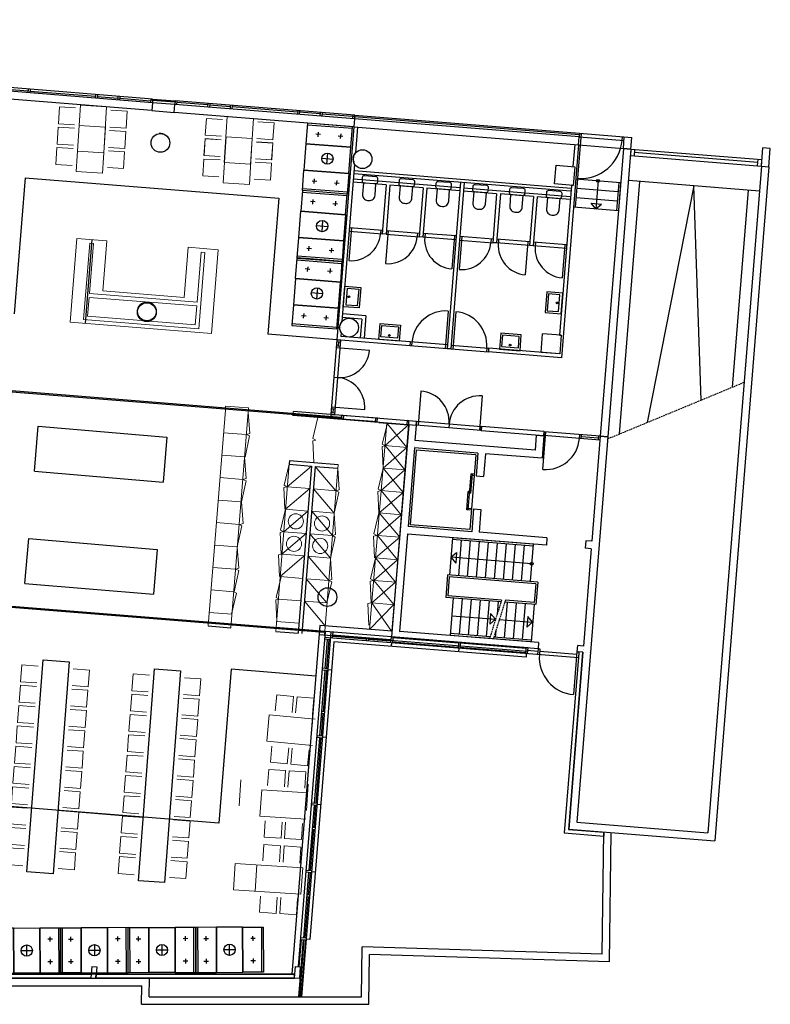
# Model space of a CAD drawing. Header units: millimetres. Extents: x -391 to 65307, y -49674 to 2290.
# Tile 21 of 21: x 45320 to 65307, y -25104 to 1116. Entities that reach past the tile are written whole.
import ezdxf

# ---------------------------------------------------------------- set-up
doc = ezdxf.new("R2010")
doc.units = ezdxf.units.MM
doc.header["$LTSCALE"] = 200
doc.header["$MEASUREMENT"] = 0
doc.linetypes.add('VECTORWORKS_DASH_13', pattern=[0.308896, 0.205801, -0.103094])
doc.layers.get('0').update_dxf_attribs({"color": 8, "linetype": 'CONTINUOUS'})
for name, color, linetype in [('buitenwanden', 8, 'CONTINUOUS'), ('furniture', 8, 'CONTINUOUS'), ('IMPORT_KELDER', 8, 'CONTINUOUS'), ('IMPORTED_BG', 8, 'CONTINUOUS'), ('kolommen', 8, 'CONTINUOUS'), ('orlando', 8, 'CONTINUOUS'), ('plafond', 8, 'CONTINUOUS')]:
    doc.layers.add(name, color=color, linetype=linetype)

# ---------------------------------------------------------------- blocks, each defined once
blk = doc.blocks.new('A$C599228F2')
at = {"lineweight": 5}
for p, q in [((-1075, 903), (-625, 903)), ((-1075, 903), (-1075, 471)), ((-625, 470), (-625, 903)), ((-533, 471), (-533, 903)), ((-83, 903), (-533, 903)), ((-83, 903), (-83, 472)), ((-1225, -350), (-1225, 350)), ((-1225, 350), (0, 350)), ((0, 350), (0, -350)), ((0, -350), (-1225, -350)), ((-1075, -903), (-1075, -471)), ((-625, -470), (-625, -903)), ((-533, -471), (-533, -903)), ((-83, -903), (-83, -472)), ((-1075, -903), (-625, -903)), ((-83, -903), (-533, -903))]:
    blk.add_line(p, q, dxfattribs=at)
blk = doc.blocks.new('A$C574F183B')
at = {"lineweight": 5}
for p, q in [((0, 431), (450, 431)), ((0, 431), (0, 0)), ((450, -1), (450, 431))]:
    blk.add_line(p, q, dxfattribs=at)
blk = doc.blocks.new('A$C08A5571B')
at = {"layer": 'furniture'}
blk.add_lwpolyline([(800, 348), (6461, 348), (6461, -350), (800, -350)], close=True, dxfattribs=at)
for p in [(950, 469), (1492, 469), (2035, 469), (2577, 469), (3120, 469), (3662, 469), (4205, 469), (4747, 469), (5290, 469), (5832, 469)]:
    blk.add_blockref('A$C574F183B', p, dxfattribs=at)
at = {"layer": 'furniture', "xscale": -1, "rotation": 180.0446712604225}
for p in [(950, -475), (1493, -474), (2035, -474), (2578, -473), (3120, -473), (3663, -473), (4205, -472), (4748, -472), (5290, -472), (5832, -472)]:
    blk.add_blockref('A$C574F183B', p, dxfattribs=at)
blk = doc.blocks.new('A$C02D42B3C')
at = {"layer": 'orlando'}
for p, q in [((62, 0), (-62, 0)), ((0, 62), (0, -62))]:
    blk.add_line(p, q, dxfattribs=at)
blk = doc.blocks.new('A$C255B1E4A')
at = {"layer": 'orlando'}
for p, q in [((-1200, 0), (0, 0)), ((-1200, -550), (-1200, 0)), ((0, 0), (0, -550)), ((-1200, -50), (0, -50)), ((0, -550), (-1200, -550)), ((-1200, -1250), (-1200, -1800)), ((-1200, -1250), (0, -1250)), ((0, -1800), (0, -1250)), ((-1200, -1750), (0, -1750)), ((-1200, -1800), (0, -1800))]:
    blk.add_line(p, q, dxfattribs=at)
blk.add_lwpolyline([(-1200, -550), (0, -550), (0, -1250), (-1200, -1250)], close=True, dxfattribs=at)
blk.add_blockref('A$C02D42B3C', (-900, -275))
at = {"xscale": -1}
blk.add_blockref('A$C02D42B3C', (-300, -275), dxfattribs=at)
at = {"xscale": -1, "rotation": 180}
blk.add_blockref('A$C02D42B3C', (-900, -1525), dxfattribs=at)
at = {"rotation": 180}
blk.add_blockref('A$C02D42B3C', (-300, -1525), dxfattribs=at)

msp = doc.modelspace()

# ---------------------------------------------------------------- hatches: boundary and pattern name
at = {"layer": 'plafond'}
h = msp.add_hatch(color=256, dxfattribs=at)
h.paths.add_polyline_path([(44650, -14492), (53421, -15196), (53423, -15176), (44651, -14472)])
h.paths.add_polyline_path([(45130, -8793), (44672, -14494), (44652, -14493), (45110, -8791)])
h.paths.add_polyline_path([(45110, -8791), (53881, -9495), (53883, -9475), (45111, -8771)])

# ---------------------------------------------------------------- linework, layer by layer
at = {"layer": 'buitenwanden'}
for p, q in [((52597, -9428), (52608, -9321)), ((55093, -9629), (52599, -9428)), ((53594, -9402), (52608, -9321)), ((52501, -10624), (52493, -10722)), ((52493, -10724), (53091, -10772)), ((52501, -10624), (53797, -10728)), ((53091, -10772), (52734, -15220)), ((53191, -10780), (52834, -15228)), ((53191, -10780), (53789, -10828)), ((52136, -15172), (52734, -15220)), ((58848, -15612), (52144, -15074))]:
    msp.add_line(p, q, dxfattribs=at)
at = {"layer": 'buitenwanden', "const_width": 1, "flags": 128}
for points in [[(22519, 807), (22544, 1116), (60273, -1912), (60248, -2221), (22519, 807)], [(54217, -1737), (54317, -1745), (53862, -7417), (53762, -7409), (54217, -1737)], [(60318, -15730), (60517, -15746), (61619, -2020), (61419, -2004), (60318, -15730), (60517, -15730)], [(57807, -7633), (57799, -7732), (59743, -7888), (60198, -2217), (60099, -2209), (59651, -7781), (57807, -7633), (57799, -7732)], [(57058, -3214), (57158, -3222), (56803, -7652), (56703, -7645), (57058, -3214)], [(53870, -7317), (55714, -7465), (55706, -7565), (53862, -7417), (53870, -7317)], [(53603, -9398), (60780, -9974), (60780, -10079), (53594, -9508), (53603, -9398)], [(55677, -9675), (55877, -9691), (55403, -15591), (55189, -15574), (55677, -9675)], [(52570, -24300), (53315, -15017), (55236, -15171), (55204, -15575), (53686, -15453), (53050, -23379), (52951, -23371), (52867, -24416), (52640, -24400), (52570, -24300)], [(55437, -15173), (59135, -15470), (59109, -15788), (58835, -15766), (58827, -15866), (55403, -15591), (55437, -15173)]]:
    msp.add_lwpolyline(points, dxfattribs=at)
at = {"layer": 'buitenwanden'}
msp.add_lwpolyline([(52640, -24300), (41697, -24300), (41697, -24408), (52640, -24408)], close=True, dxfattribs=at)
at = {"layer": 'furniture', "lineweight": 5}
for p, q in [((46345, -1749), (46318, -2198)), ((46345, -1749), (46776, -1776)), ((46827, -2923), (46903, -1701)), ((46903, -1701), (47601, -1744)), ((47601, -1744), (47526, -2967)), ((48148, -1860), (47718, -1834)), ((48148, -1860), (48120, -2310)), ((50256, -2052), (50229, -2501)), ((50256, -2052), (50687, -2079)), ((50738, -3227), (50814, -2004)), ((50814, -2004), (51512, -2047)), ((51512, -2047), (51437, -3270)), ((46285, -2740), (46312, -2291)), ((46744, -2317), (46312, -2291)), ((46749, -2225), (46318, -2198)), ((47689, -2283), (48120, -2310)), ((52059, -2164), (51629, -2137)), ((52059, -2164), (52032, -2613)), ((47682, -2375), (48114, -2402)), ((48086, -2851), (48114, -2402)), ((50196, -3043), (50224, -2594)), ((50655, -2620), (50224, -2594)), ((50660, -2528), (50229, -2501)), ((51600, -2586), (52032, -2613)), ((46285, -2740), (46715, -2766)), ((48086, -2851), (47656, -2824)), ((51594, -2678), (52025, -2705)), ((51998, -3154), (52025, -2705)), ((47526, -2967), (46827, -2923)), ((50196, -3043), (50626, -3069)), ((51998, -3154), (51567, -3128)), ((51437, -3270), (50738, -3227)), ((46844, -4707), (46665, -6939)), ((46844, -4707), (47641, -4771)), ((47185, -4834), (47022, -6868)), ((47284, -4842), (47177, -6178)), ((47185, -4834), (47284, -4842)), ((47641, -4771), (47534, -6106)), ((49809, -4945), (49702, -6280)), ((49809, -4945), (50607, -5009)), ((50150, -5072), (50043, -6408)), ((50250, -5080), (50087, -7114)), ((50150, -5072), (50250, -5080)), ((50607, -5009), (50428, -7241)), ((47169, -6278), (47129, -6776)), ((47169, -6278), (50035, -6508)), ((47177, -6178), (50043, -6408)), ((47534, -6106), (49702, -6280)), ((47534, -6106), (49702, -6280)), ((50035, -6508), (49995, -7006)), ((47129, -6776), (49995, -7006)), ((46665, -6939), (50428, -7241)), ((47022, -6868), (50087, -7114)), ((50803, -9173), (50803, -9284)), ((51410, -9223), (50803, -9173)), ((50803, -9284), (50342, -15028)), ((51401, -9332), (50940, -15076)), ((51401, -9332), (51410, -9223)), ((51401, -9332), (51446, -9905)), ((53263, -9481), (53128, -10040)), ((54638, -15122), (55093, -9629)), ((55111, -9630), (54976, -10188)), ((55054, -10227), (55677, -9677)), ((55093, -9629), (55628, -10275)), ((51353, -9930), (50755, -9882)), ((51446, -9905), (51362, -9931)), ((51442, -9968), (51362, -9931)), ((51323, -10530), (51442, -9968)), ((53122, -10102), (53206, -10079)), ((53149, -10676), (53122, -10102)), ((53128, -10040), (53206, -10079)), ((54976, -10188), (55054, -10227)), ((51305, -10528), (50707, -10480)), ((51305, -10528), (50707, -10480)), ((54970, -10251), (55054, -10227)), ((54997, -10825), (54970, -10251)), ((55628, -10275), (54997, -10825)), ((55044, -10227), (55641, -10276)), ((55578, -10873), (55054, -10227)), ((51305, -10528), (51350, -11101)), ((52493, -10722), (52136, -15172)), ((52493, -10724), (52358, -11282)), ((52493, -10724), (53091, -10772)), ((53797, -10728), (53432, -15276)), ((53091, -10772), (52445, -11322)), ((53191, -10780), (53789, -10828)), ((53191, -10780), (53741, -11426)), ((53789, -10828), (53825, -11401)), ((54997, -10825), (54862, -11383)), ((54945, -11422), (55578, -10873)), ((54994, -10824), (55592, -10874)), ((54997, -10825), (55529, -11471)), ((51257, -11127), (50659, -11079)), ((51227, -11726), (51346, -11164)), ((51350, -11101), (51266, -11127)), ((51346, -11164), (51266, -11127)), ((52352, -11344), (52436, -11321)), ((52379, -11918), (52352, -11344)), ((52358, -11282), (52436, -11321)), ((53043, -11370), (52397, -11920)), ((53043, -11370), (52445, -11322)), ((53143, -11378), (53741, -11426)), ((53143, -11378), (53693, -12024)), ((53693, -12024), (53820, -11463)), ((53825, -11401), (53741, -11426)), ((53820, -11463), (53741, -11426)), ((54856, -11445), (54940, -11422)), ((54883, -12019), (54856, -11445)), ((54862, -11383), (54940, -11422)), ((55529, -11471), (54895, -12020)), ((54945, -11422), (55542, -11472)), ((55479, -12069), (54945, -11422)), ((51209, -11725), (50611, -11677)), ((51227, -11726), (51272, -12299)), ((52397, -11920), (52262, -12478)), ((52995, -11968), (52349, -12518)), ((52995, -11968), (52397, -11920)), ((53095, -11976), (53693, -12024)), ((53095, -11976), (53645, -12622)), ((53693, -12024), (53729, -12597)), ((54883, -12019), (54748, -12578)), ((54895, -12020), (55493, -12070)), ((54895, -12020), (55443, -12668)), ((51161, -12323), (50563, -12275)), ((51232, -12358), (51152, -12322)), ((51272, -12299), (51188, -12325)), ((54846, -12618), (55479, -12069)), ((51113, -12921), (51232, -12358)), ((52256, -12540), (52340, -12517)), ((52283, -13114), (52256, -12540)), ((52262, -12478), (52340, -12517)), ((52947, -12566), (52301, -13116)), ((52947, -12566), (52349, -12518)), ((53047, -12574), (53645, -12622)), ((53047, -12574), (53597, -13219)), ((54748, -12578), (54826, -12617)), ((53597, -13220), (53724, -12660)), ((53729, -12597), (53645, -12622)), ((53724, -12660), (53645, -12622)), ((54742, -12640), (54826, -12617)), ((54769, -13214), (54742, -12640)), ((55443, -12668), (54796, -13216)), ((54846, -12618), (55443, -12668)), ((55380, -13265), (54846, -12618)), ((51113, -12921), (50515, -12873)), ((51113, -12921), (51158, -13494)), ((52209, -13139), (52294, -13115)), ((52237, -13713), (52209, -13139)), ((52899, -13164), (52253, -13714)), ((52899, -13164), (52301, -13116)), ((52999, -13172), (53597, -13220)), ((52999, -13172), (53549, -13818)), ((53597, -13220), (53633, -13793)), ((54796, -13216), (54661, -13775)), ((54747, -13814), (55380, -13265)), ((54796, -13216), (55394, -13266)), ((54796, -13216), (55331, -13863)), ((51065, -13519), (50467, -13471)), ((51035, -14118), (51154, -13556)), ((51158, -13494), (51074, -13520)), ((51154, -13556), (51074, -13520)), ((52283, -13717), (52148, -14275)), ((52851, -13762), (52253, -13714)), ((52951, -13770), (53549, -13818)), ((52951, -13770), (53501, -14415)), ((53501, -14416), (53628, -13856)), ((53633, -13793), (53549, -13818)), ((53628, -13856), (53549, -13818)), ((54655, -13837), (54739, -13814)), ((54682, -14411), (54655, -13837)), ((54661, -13775), (54739, -13814)), ((55331, -13863), (54697, -14412)), ((54747, -13814), (55344, -13864)), ((55281, -14461), (54747, -13814)), ((51017, -14117), (50419, -14069)), ((50960, -14714), (51095, -14156)), ((51095, -14156), (51017, -14117)), ((52142, -14337), (52226, -14314)), ((52169, -14911), (52142, -14337)), ((52148, -14275), (52226, -14314)), ((52803, -14360), (52205, -14312)), ((52903, -14368), (53501, -14416)), ((52903, -14368), (53452, -15028)), ((54590, -14434), (54675, -14410)), ((54697, -14412), (55295, -14462)), ((54697, -14412), (55222, -15170)), ((50969, -14715), (50371, -14667)), ((54618, -15007), (54590, -14434)), ((54638, -15122), (55281, -14461)), ((52755, -14958), (52157, -14910)), ((52166, -16862), (52125, -17291)), ((52166, -16862), (52614, -16904)), ((52573, -17335), (52614, -16904)), ((52665, -17343), (52706, -16912)), ((53154, -16955), (52706, -16912)), ((53104, -17709), (53150, -17010)), ((53154, -16955), (53114, -17384)), ((51965, -17398), (51899, -18094)), ((53184, -17513), (51965, -17398)), ((51899, -18094), (53118, -18210)), ((51996, -18659), (52037, -18229)), ((52485, -18271), (52444, -18701)), ((52577, -18280), (52536, -18710)), ((52984, -18753), (53025, -18324)), ((51950, -18851), (51921, -19281)), ((51950, -18851), (52399, -18880)), ((51996, -18659), (52444, -18701)), ((52984, -18753), (52536, -18710)), ((51207, -19124), (51161, -19822)), ((52370, -19312), (52399, -18880)), ((52463, -19318), (52491, -18886)), ((52940, -18915), (52491, -18886)), ((52940, -18915), (52912, -19346)), ((51718, -20091), (51764, -19392)), ((51764, -19392), (52986, -19473)), ((53003, -19242), (52957, -19940)), ((52940, -20171), (51718, -20091)), ((51831, -20652), (51860, -20222)), ((52309, -20250), (52280, -20682)), ((52401, -20257), (52373, -20688)), ((52822, -20718), (52850, -20288)), ((51831, -20652), (52280, -20682)), ((52822, -20718), (52373, -20688)), ((51820, -20852), (51792, -21282)), ((51820, -20852), (52269, -20881)), ((52241, -21313), (52269, -20881)), ((52333, -21318), (52361, -20887)), ((52810, -20916), (52361, -20887)), ((52810, -20916), (52782, -21346)), ((51060, -21355), (51014, -22054)), ((51060, -21355), (52856, -21474)), ((51588, -22092), (51634, -21393)), ((52856, -21474), (52810, -22172)), ((52810, -22172), (51014, -22054)), ((51701, -22653), (51730, -22222)), ((52179, -22251), (52151, -22682)), ((52271, -22257), (52243, -22689)), ((52692, -22719), (52720, -22288)), ((51701, -22653), (52151, -22682)), ((52692, -22719), (52243, -22689))]:
    msp.add_line(p, q, dxfattribs=at)
at = {"layer": 'furniture'}
for p, q in [((54880, -9611), (55677, -9677)), ((55236, -15171), (55691, -9678)), ((45713, -10904), (45815, -9709)), ((45815, -9709), (49238, -10001)), ((49238, -10001), (49136, -11197)), ((45713, -10904), (49136, -11197)), ((45457, -13894), (45559, -12698)), ((45559, -12698), (48982, -12990)), ((48982, -12990), (48880, -14186)), ((45457, -13894), (48880, -14186)), ((50342, -15028), (50940, -15076))]:
    msp.add_line(p, q, dxfattribs=at)
at = {"layer": 'furniture', "lineweight": 5}
for centre in [(52672, -12243), (53370, -12299), (52624, -12841), (53322, -12897)]:
    msp.add_circle(centre, 202, dxfattribs=at)
at = {"layer": 'IMPORT_KELDER', "linetype": 'Continuous'}
for p, q in [((56733, -6644), (56661, -7541)), ((56932, -6660), (56860, -7557)), ((55714, -7465), (55706, -7565)), ((56703, -7645), (55706, -7565)), ((56711, -7545), (55714, -7465)), ((55764, -7469), (55756, -7569)), ((56661, -7541), (56653, -7641)), ((56711, -7545), (56703, -7645)), ((56811, -7553), (56803, -7652)), ((56811, -7553), (57807, -7633)), ((56860, -7557), (56852, -7656)), ((56803, -7652), (57799, -7732)), ((57758, -7629), (57750, -7728)), ((57807, -7633), (57799, -7732))]:
    msp.add_line(p, q, dxfattribs=at)
for centre, start, end in [((56661, -7541), 85.4126, 175.4126), ((56860, -7557), 355.4126, 85.4126)]:
    msp.add_arc(centre, 900, start, end, dxfattribs=at)
at = {"layer": 'IMPORTED_BG', "linetype": 'Continuous'}
for p, q in [((48852, -1096), (44067, -712)), ((48860, -996), (44075, -612)), ((44993, -736), (45541, -780)), ((45545, -730), (45537, -830)), ((45595, -734), (45587, -834)), ((45591, -784), (47335, -924)), ((48835, -1305), (44050, -921)), ((47339, -874), (47331, -974)), ((47389, -878), (47381, -978)), ((47385, -928), (47933, -972)), ((47937, -922), (47929, -1022)), ((47987, -926), (47979, -1026)), ((47983, -976), (48806, -1042)), ((48810, -992), (48802, -1092)), ((48860, -996), (48852, -1096)), ((48856, -1036), (48860, -996)), ((49454, -1084), (48856, -1036)), ((48860, -996), (49458, -1044)), ((49458, -1044), (49450, -1144)), ((49458, -1044), (49454, -1084)), ((54242, -1428), (49458, -1044)), ((49507, -1048), (49499, -1148)), ((48852, -1096), (48835, -1305)), ((48835, -1305), (49433, -1353)), ((49450, -1144), (48852, -1096)), ((49433, -1353), (49450, -1144)), ((54234, -1527), (49450, -1144)), ((50327, -1154), (49504, -1088)), ((50330, -1114), (50322, -1214)), ((50380, -1118), (50372, -1218)), ((50925, -1202), (50376, -1158)), ((50928, -1162), (50920, -1262)), ((50978, -1166), (50970, -1266)), ((52719, -1346), (50975, -1206)), ((52722, -1306), (52714, -1405)), ((52772, -1310), (52764, -1409)), ((54217, -1737), (49433, -1353)), ((53317, -1394), (52769, -1350)), ((53320, -1354), (53312, -1453)), ((53370, -1358), (53362, -1457)), ((54189, -1464), (53367, -1398)), ((54192, -1424), (54184, -1523)), ((54234, -1527), (54217, -1737)), ((54242, -1428), (54234, -1527)), ((60215, -2007), (54234, -1527)), ((54239, -1468), (54242, -1428)), ((60220, -1948), (54239, -1468)), ((54242, -1428), (60223, -1908)), ((54217, -1737), (53762, -7409)), ((54217, -1737), (60198, -2217)), ((54317, -1745), (54262, -2433)), ((60273, -1912), (60177, -3108)), ((60198, -2217), (60215, -2007)), ((60223, -1908), (60215, -2007)), ((60215, -2007), (61411, -2103)), ((60223, -1908), (60220, -1948)), ((60223, -1908), (61619, -2020)), ((61361, -2099), (61369, -2000)), ((61394, -2313), (61419, -2004)), ((61594, -2329), (61619, -2020)), ((60198, -2217), (59743, -7888)), ((60099, -2209), (60051, -2797)), ((60198, -2217), (61394, -2313)), ((61394, -2313), (60779, -9979)), ((61594, -2329), (60979, -9995)), ((61594, -2329), (61394, -2313)), ((61394, -2313), (61594, -2329)), ((61594, -2329), (61580, -2503)), ((61594, -2329), (65083, -2609)), ((61693, -2337), (61679, -2511)), ((65069, -2783), (65107, -2300)), ((65307, -2316), (65107, -2300)), ((65268, -2799), (65307, -2316)), ((61580, -2503), (65069, -2783)), ((64976, -2688), (61686, -2424)), ((64969, -2775), (64983, -2601)), ((65069, -2783), (65083, -2609)), ((54238, -2732), (53902, -6918)), ((59563, -3259), (59603, -2761)), ((59603, -2761), (60101, -2801)), ((60051, -2797), (60101, -2801)), ((60101, -2801), (60061, -3299)), ((60101, -2801), (60061, -3299)), ((65069, -2783), (63644, -20535)), ((65268, -2799), (63828, -20750)), ((65069, -2783), (65268, -2799)), ((65069, -2783), (65268, -2799)), ((57046, -3363), (54206, -3135)), ((59999, -3450), (54218, -2986)), ((60005, -3375), (54224, -2911)), ((60125, -3129), (60065, -3876)), ((60175, -3133), (60115, -3880)), ((61321, -3225), (60125, -3129)), ((55080, -3281), (54200, -3210)), ((55080, -3281), (54975, -4586)), ((55180, -3289), (55076, -4595)), ((56061, -3359), (55180, -3289)), ((56061, -3359), (55956, -4665)), ((56160, -3367), (56055, -4673)), ((57040, -3438), (56160, -3367)), ((57058, -3214), (56703, -7645)), ((57158, -3222), (56803, -7652)), ((59987, -3599), (57146, -3371)), ((60061, -3299), (59563, -3259)), ((60011, -3295), (59691, -7282)), ((60061, -3299), (60011, -3295)), ((61251, -3470), (60155, -3382)), ((60723, -3177), (60663, -3924)), ((61271, -3221), (61211, -3968)), ((61321, -3225), (61261, -3972)), ((61826, -3190), (61286, -9916)), ((65015, -3446), (61527, -3166)), ((63271, -3306), (62032, -9607)), ((63465, -9013), (63271, -3306)), ((58020, -3517), (57140, -3446)), ((58020, -3517), (57915, -4822)), ((58120, -3525), (58015, -4830)), ((59000, -3595), (58120, -3525)), ((59000, -3595), (58895, -4901)), ((59101, -3603), (58996, -4909)), ((59981, -3674), (59101, -3603)), ((61231, -3719), (60135, -3631)), ((64716, -3422), (64295, -8669)), ((61261, -3972), (60065, -3876)), ((60533, -3771), (60816, -3794)), ((60663, -3924), (60533, -3771)), ((60663, -3924), (60816, -3794)), ((54153, -4420), (54082, -5300)), ((54103, -4416), (54095, -4516)), ((54103, -4416), (54983, -4487)), ((54095, -4516), (54975, -4586)), ((54933, -4483), (54925, -4582)), ((54983, -4487), (54975, -4586)), ((55076, -4595), (54975, -4586)), ((55133, -4499), (55063, -5379)), ((55084, -4495), (55076, -4595)), ((55076, -4595), (55956, -4665)), ((55084, -4495), (55964, -4566)), ((55914, -4562), (55906, -4661)), ((55964, -4566), (55956, -4665)), ((56055, -4673), (55956, -4665)), ((56063, -4574), (56055, -4673)), ((56936, -4744), (56055, -4673)), ((56944, -4644), (56063, -4574)), ((56113, -4578), (56105, -4677)), ((56894, -4640), (56823, -5520)), ((56944, -4644), (56936, -4744)), ((57093, -4656), (57023, -5536)), ((57043, -4652), (57035, -4752)), ((57043, -4652), (57923, -4723)), ((57874, -4719), (57866, -4818)), ((57035, -4752), (57915, -4822)), ((57923, -4723), (57915, -4822)), ((58015, -4830), (57915, -4822)), ((58023, -4731), (58015, -4830)), ((58895, -4901), (58015, -4830)), ((58903, -4801), (58023, -4731)), ((58073, -4735), (58065, -4834)), ((58853, -4797), (58783, -5678)), ((58903, -4801), (58895, -4901)), ((58996, -4909), (58895, -4901)), ((59004, -4809), (58996, -4909)), ((59876, -4980), (58996, -4909)), ((59884, -4880), (59004, -4809)), ((59054, -4813), (59046, -4913)), ((59834, -4876), (59764, -5756)), ((59884, -4880), (59876, -4980)), ((53933, -6527), (53977, -5979)), ((53977, -5979), (54400, -6013)), ((54400, -6013), (54356, -6561)), ((54009, -6483), (54045, -6034)), ((54045, -6034), (54346, -6059)), ((54346, -6059), (54310, -6507)), ((59358, -6131), (59314, -6679)), ((59781, -6165), (59358, -6131)), ((59404, -6185), (59368, -6633)), ((59706, -6209), (59404, -6185)), ((59670, -6657), (59706, -6209)), ((59737, -6713), (59781, -6165)), ((54356, -6561), (53933, -6527)), ((54310, -6507), (54009, -6483)), ((54536, -6768), (53918, -6719)), ((54536, -6768), (54488, -7366)), ((59314, -6679), (59737, -6713)), ((59368, -6633), (59670, -6657)), ((54428, -6860), (53910, -6818)), ((54428, -6860), (54388, -7358)), ((54880, -7398), (54914, -6975)), ((54914, -6975), (55462, -7019)), ((54935, -7330), (54959, -7029)), ((54959, -7029), (55408, -7065)), ((55408, -7065), (55384, -7366)), ((55462, -7019), (55428, -7442)), ((53878, -7217), (53870, -7317)), ((55714, -7465), (53870, -7317)), ((55384, -7366), (54935, -7330)), ((58127, -7233), (58094, -7656)), ((58676, -7277), (58127, -7233)), ((58173, -7287), (58149, -7588)), ((58622, -7323), (58173, -7287)), ((58598, -7624), (58622, -7323)), ((58642, -7700), (58676, -7277)), ((59203, -7745), (59243, -7246)), ((59741, -7286), (59243, -7246)), ((59691, -7282), (59741, -7286)), ((59741, -7286), (59701, -7785)), ((59741, -7286), (59701, -7785)), ((53762, -7409), (53603, -9398)), ((53862, -7417), (53702, -9406)), ((53750, -7566), (53849, -7574)), ((53758, -7458), (53858, -7466)), ((55706, -7565), (53762, -7409)), ((53762, -7409), (53862, -7417)), ((53808, -7462), (53800, -7570)), ((55428, -7442), (54880, -7398)), ((55714, -7465), (55706, -7565)), ((58149, -7588), (58598, -7624)), ((53746, -7616), (54633, -7687)), ((56803, -7652), (56703, -7645)), ((57807, -7633), (57799, -7732)), ((59743, -7888), (57799, -7732)), ((59701, -7785), (57807, -7633)), ((58094, -7656), (58642, -7700)), ((59701, -7785), (59203, -7745)), ((53683, -8403), (53782, -8411)), ((56000, -8773), (55927, -9690)), ((57635, -8904), (57562, -9821)), ((53603, -9398), (53594, -9508)), ((55885, -9581), (53603, -9398)), ((53603, -9398), (53702, -9406)), ((53607, -9348), (53706, -9356)), ((53615, -9241), (53715, -9249)), ((53619, -9191), (54506, -9262)), ((53665, -9245), (53657, -9352)), ((53894, -9520), (53902, -9421)), ((54849, -9497), (53902, -9421)), ((53944, -9522), (53952, -9425)), ((55877, -9691), (53594, -9508)), ((54841, -9596), (53894, -9520)), ((54791, -9592), (54799, -9493)), ((54841, -9596), (54849, -9497)), ((55677, -9675), (55224, -15321)), ((55636, -9561), (55628, -9658)), ((55628, -9658), (55678, -9662)), ((55686, -9565), (55636, -9561)), ((55877, -9691), (55677, -9675)), ((55678, -9662), (55686, -9565)), ((55877, -9691), (55845, -10090)), ((55877, -9691), (55885, -9581)), ((55885, -9586), (55877, -9686)), ((57611, -9825), (55877, -9686)), ((57619, -9725), (55885, -9586)), ((56752, -9656), (56744, -9755)), ((57611, -9830), (57620, -9720)), ((57619, -9725), (57611, -9825)), ((59276, -9964), (57611, -9830)), ((59284, -9854), (57620, -9720)), ((59076, -9948), (59044, -10346)), ((59076, -9948), (59276, -9964)), ((59276, -9964), (59228, -10562)), ((59254, -10860), (59334, -9863)), ((59284, -9854), (59276, -9964)), ((59276, -9959), (59284, -9859)), ((60771, -10079), (59276, -9959)), ((60779, -9979), (59284, -9859)), ((60223, -10035), (60231, -9935)), ((60273, -10039), (60281, -9939)), ((59044, -10346), (55845, -10090)), ((60979, -9995), (60155, -20255)), ((60725, -10025), (60277, -9989)), ((60779, -9979), (60555, -12775)), ((60729, -9975), (60721, -10075)), ((60779, -9979), (60771, -10079)), ((60979, -9995), (60779, -9979)), ((60779, -9979), (60979, -9995)), ((55829, -10289), (55661, -12382)), ((55874, -10343), (55714, -12336)), ((57523, -10425), (55829, -10289)), ((57469, -10471), (55874, -10343)), ((57469, -10471), (57309, -12464)), ((57523, -10425), (57474, -11033)), ((57723, -10441), (57674, -11049)), ((59228, -10562), (57723, -10441)), ((57262, -11939), (57338, -10982)), ((57337, -11494), (57378, -10985)), ((57428, -10989), (57338, -10982)), ((57425, -11029), (57428, -10989)), ((57425, -11029), (57375, -11025)), ((57474, -11033), (57674, -11049)), ((57222, -11936), (57261, -11447)), ((57301, -11451), (57261, -11447)), ((57337, -11494), (57297, -11490)), ((57351, -11946), (57222, -11936)), ((57354, -11906), (57265, -11899)), ((57351, -11946), (57354, -11906)), ((57404, -11910), (57355, -12518)), ((57404, -11910), (57603, -11926)), ((57603, -11926), (57555, -12534)), ((55645, -12582), (55437, -15173)), ((59343, -12878), (55645, -12582)), ((57355, -12518), (55661, -12382)), ((57309, -12464), (55714, -12336)), ((59359, -12679), (57555, -12534)), ((56841, -12678), (56761, -13674)), ((58990, -12900), (56837, -12727)), ((58994, -12850), (56841, -12678)), ((57076, -12747), (57000, -13694)), ((57315, -12766), (57239, -13713)), ((57554, -12785), (57479, -13732)), ((57794, -12804), (57718, -13751)), ((58033, -12823), (57957, -13770)), ((58272, -12843), (58196, -13790)), ((59359, -12679), (59343, -12878)), ((60395, -12762), (60379, -12961)), ((60555, -12775), (60395, -12762)), ((56799, -13201), (56952, -13071)), ((56952, -13071), (56929, -13354)), ((58511, -12862), (58435, -13809)), ((58751, -12881), (58675, -13828)), ((58994, -12850), (58914, -13847)), ((60539, -12974), (60331, -15566)), ((60539, -12974), (60379, -12961)), ((58952, -13374), (56799, -13201)), ((56799, -13201), (56929, -13354)), ((56711, -13670), (56663, -14268)), ((59113, -13863), (56711, -13670)), ((56757, -13724), (56717, -14223)), ((59059, -13909), (56757, -13724)), ((59113, -13863), (59065, -14461)), ((59059, -13909), (59019, -14407)), ((58137, -14387), (56663, -14268)), ((58152, -14338), (56717, -14223)), ((56862, -14284), (56782, -15281)), ((57102, -14304), (57026, -15251)), ((57341, -14323), (57265, -15270)), ((57580, -14342), (57504, -15289)), ((57819, -14361), (57743, -15308)), ((58059, -14380), (58031, -14723)), ((58298, -14400), (58222, -15347)), ((59065, -14461), (58237, -14395)), ((59019, -14407), (58252, -14346)), ((58537, -14419), (58461, -15366)), ((58776, -14438), (58700, -15385)), ((59015, -14457), (58935, -15454)), ((56824, -14758), (57991, -14851)), ((57860, -14699), (57838, -14982)), ((57991, -14851), (57838, -14982)), ((57991, -14851), (57860, -14699)), ((58091, -14860), (58977, -14931)), ((58847, -14778), (58825, -15061)), ((58977, -14931), (58825, -15061)), ((58977, -14931), (58847, -14778)), ((53315, -15017), (52570, -24300)), ((53452, -15179), (52737, -24100)), ((53607, -15191), (52828, -24904)), ((55236, -15171), (53315, -15017)), ((53657, -15195), (53644, -15350)), ((59135, -15470), (55437, -15173)), ((57996, -15161), (57983, -15327)), ((53686, -15453), (53050, -23379)), ((53591, -15395), (53436, -15383)), ((60196, -15875), (53440, -15333)), ((53511, -15389), (53449, -16163)), ((53551, -15392), (53489, -16166)), ((54552, -15382), (53648, -15310)), ((55203, -15394), (53651, -15270)), ((58802, -15864), (53686, -15453)), ((54555, -15342), (54549, -15422)), ((54605, -15346), (54599, -15426)), ((55200, -15434), (54602, -15386)), ((55209, -15320), (55197, -15474)), ((59122, -15634), (55224, -15321)), ((55259, -15324), (55247, -15478)), ((56993, -15598), (55248, -15458)), ((57002, -15484), (55258, -15344)), ((57829, -15365), (56782, -15281)), ((57844, -15316), (56786, -15231)), ((57003, -15464), (56991, -15618)), ((57053, -15468), (57041, -15622)), ((58935, -15454), (57929, -15373)), ((58939, -15404), (57945, -15324)), ((55222, -15476), (55214, -15576)), ((57016, -15620), (57008, -15720)), ((58787, -15742), (57043, -15602)), ((58796, -15627), (57052, -15488)), ((58798, -15608), (58785, -15762)), ((58848, -15612), (58835, -15766)), ((59116, -15708), (58842, -15686)), ((59122, -15634), (59109, -15788)), ((59135, -15470), (59122, -15634)), ((59122, -15634), (59172, -15638)), ((59172, -15638), (59159, -15792)), ((60152, -15791), (59166, -15712)), ((60308, -15729), (59929, -20447)), ((60318, -15730), (59940, -20438)), ((60158, -15717), (60067, -16858)), ((60171, -15553), (60158, -15717)), ((60158, -15717), (60208, -15721)), ((60318, -15730), (60158, -15717)), ((60331, -15566), (60171, -15553)), ((60208, -15721), (60196, -15875)), ((60308, -15729), (60208, -15721)), ((58810, -15764), (58802, -15864)), ((60205, -15757), (59822, -20539)), ((53445, -16212), (53305, -17957)), ((53524, -16219), (53370, -16206)), ((53528, -16169), (53374, -16157)), ((53485, -16216), (53397, -17312)), ((53626, -16202), (53526, -16194)), ((53420, -17523), (53340, -17517)), ((53424, -17473), (53344, -17467)), ((53393, -17362), (53345, -17960)), ((53432, -17365), (53353, -17359)), ((53436, -17315), (53357, -17309)), ((53301, -18007), (53161, -19751)), ((53341, -18010), (53201, -19754)), ((53380, -18013), (53226, -18001)), ((53384, -17963), (53230, -17951)), ((53482, -17996), (53382, -17988)), ((53157, -19801), (53017, -21545)), ((53237, -19807), (53082, -19795)), ((53241, -19757), (53086, -19745)), ((53197, -19804), (53149, -20402)), ((53338, -19790), (53239, -19782)), ((53185, -20455), (53105, -20449)), ((53189, -20405), (53109, -20399)), ((59929, -20447), (60871, -20523)), ((59940, -20438), (63828, -20750)), ((60155, -20255), (63644, -20535)), ((53145, -20452), (53057, -21548)), ((59822, -20539), (60870, -20623)), ((60832, -23769), (60872, -20513)), ((60871, -20523), (60870, -20623)), ((61029, -23975), (61071, -20529)), ((53013, -21595), (52873, -23339)), ((53093, -21601), (52938, -21589)), ((53097, -21552), (52942, -21539)), ((53053, -21598), (53005, -22196)), ((53194, -21585), (53095, -21577)), ((53001, -22246), (52913, -23343)), ((53041, -22249), (52961, -22243)), ((53045, -22200), (52965, -22193)), ((52953, -23346), (52798, -23333)), ((52869, -23389), (52747, -24904)), ((52814, -23385), (52757, -24101)), ((52889, -23391), (52767, -24904)), ((52949, -23396), (52794, -23383)), ((52929, -23394), (52808, -24904)), ((53050, -23379), (52951, -23371)), ((54420, -24904), (54436, -23575)), ((60832, -23769), (54436, -23575)), ((54617, -25104), (54633, -23781)), ((61029, -23975), (54633, -23781)), ((47240, -24093), (47215, -24397)), ((47240, -24093), (47374, -24104)), ((47374, -24104), (47350, -24408)), ((52657, -24093), (52632, -24397)), ((52657, -24093), (52791, -24104)), ((52791, -24104), (52767, -24408)), ((41941, -24300), (47223, -24300)), ((47223, -24300), (47215, -24400)), ((47350, -24400), (47358, -24300)), ((47358, -24300), (52640, -24300)), ((52640, -24300), (52632, -24400)), ((29543, -24408), (48775, -24408)), ((29626, -24608), (48573, -24608)), ((41933, -24400), (47215, -24400)), ((47215, -24397), (47350, -24408)), ((47350, -24400), (52632, -24400)), ((48567, -25104), (48573, -24608)), ((48769, -24904), (48775, -24408)), ((52632, -24397), (52767, -24408)), ((48769, -24904), (54420, -24904)), ((48567, -25104), (54617, -25104))]:
    msp.add_line(p, q, dxfattribs=at)
at = {"layer": 'IMPORTED_BG', "linetype": 'VECTORWORKS_DASH_13'}
for p, q in [((60975, -10045), (64607, -8540)), ((58152, -14338), (57829, -15365)), ((58252, -14346), (57929, -15373))]:
    msp.add_line(p, q, dxfattribs=at)
at = {"layer": 'IMPORTED_BG', "linetype": 'Continuous', "flags": 128}
for points in [[(54452, -3080), (54452, -3080, -0.414214), (54506, -3034), (54506, -3034), (54805, -3058), (54805, -3058, -0.414214), (54851, -3112), (54851, -3112), (54843, -3212), (54843, -3212, -0.414214), (54789, -3257), (54789, -3257), (54490, -3233), (54490, -3233, -0.414214), (54444, -3180), (54444, -3180), (54452, -3080)], [(55432, -3158), (55432, -3158, -0.414214), (55486, -3113), (55486, -3113), (55785, -3137), (55785, -3137, -0.414214), (55831, -3190), (55831, -3190), (55823, -3290), (55823, -3290, -0.414214), (55769, -3336), (55769, -3336), (55470, -3312), (55470, -3312, -0.414214), (55424, -3258), (55424, -3258), (55432, -3158)], [(56413, -3237), (56413, -3237, -0.414214), (56467, -3191), (56467, -3191), (56766, -3215), (56766, -3215, -0.414214), (56812, -3269), (56812, -3269), (56804, -3369), (56804, -3369, -0.414214), (56750, -3415), (56750, -3415), (56451, -3391), (56451, -3391, -0.414214), (56405, -3337), (56405, -3337), (56413, -3237)], [(57393, -3316), (57393, -3316, -0.414214), (57447, -3270), (57447, -3270), (57746, -3294), (57746, -3294, -0.414214), (57792, -3348), (57792, -3348), (57784, -3447), (57784, -3447, -0.414214), (57730, -3493), (57730, -3493), (57431, -3469), (57431, -3469, -0.414214), (57385, -3415), (57385, -3415), (57393, -3316)], [(58373, -3394), (58373, -3394, -0.414214), (58427, -3349), (58427, -3349), (58726, -3373), (58726, -3373, -0.414214), (58771, -3426), (58771, -3426), (58763, -3526), (58763, -3526, -0.414214), (58710, -3572), (58710, -3572), (58411, -3548), (58411, -3548, -0.414214), (58365, -3494), (58365, -3494), (58373, -3394)], [(59354, -3473), (59354, -3473, -0.414214), (59407, -3427), (59407, -3427), (59706, -3451), (59706, -3451, -0.414214), (59752, -3505), (59752, -3505), (59744, -3605), (59744, -3605, -0.414214), (59690, -3651), (59690, -3651), (59391, -3627), (59391, -3627, -0.414214), (59346, -3573), (59346, -3573), (59354, -3473)]]:
    msp.add_lwpolyline(points, format="xyb", close=True, dxfattribs=at)
for points in [[(54472, -3229), (54448, -3533), (54448, -3533, 0.414214), (54585, -3695), (54585, -3695), (54621, -3698), (54621, -3698, 0.414214), (54783, -3560), (54783, -3560), (54807, -3255)], [(55452, -3307), (55428, -3612), (55428, -3612, 0.414214), (55565, -3773), (55565, -3773), (55601, -3776), (55601, -3776, 0.414214), (55763, -3639), (55763, -3639), (55787, -3334)], [(56433, -3386), (56409, -3690), (56409, -3690, 0.414214), (56546, -3852), (56546, -3852), (56582, -3855), (56582, -3855, 0.414214), (56744, -3717), (56744, -3717), (56768, -3413)], [(57413, -3465), (57388, -3769), (57388, -3769, 0.414214), (57526, -3931), (57526, -3931), (57562, -3933), (57562, -3933, 0.414214), (57724, -3796), (57724, -3796), (57748, -3491)], [(58393, -3543), (58368, -3848), (58368, -3848, 0.414214), (58506, -4009), (58506, -4009), (58542, -4012), (58542, -4012, 0.414214), (58703, -3875), (58703, -3875), (58728, -3570)], [(59374, -3622), (59349, -3926), (59349, -3926, 0.414214), (59487, -4088), (59487, -4088), (59523, -4091), (59523, -4091, 0.414214), (59684, -3953), (59684, -3953), (59709, -3649)]]:
    msp.add_lwpolyline(points, format="xyb", dxfattribs=at)
at = {"layer": 'IMPORTED_BG', "linetype": 'Continuous'}
for centre, radius in [((49067, -2166), 250), ((54449, -2598), 250), ((60723, -3177), 40), ((54085, -6262), 24.3), ((48707, -6652), 250), ((59629, -6427), 24.3), ((54089, -7084), 250), ((55163, -7290), 24.3), ((58380, -7548), 24.3), ((58952, -13374), 40), ((53514, -14261), 250)]:
    msp.add_circle(centre, radius, dxfattribs=at)
for centre, radius, start, end in [((49067, -2166), 250, 73.8761, 96.9499), ((60265, -2011), 1100, 265.4125, 355.4125), ((54449, -2598), 250, 138.5416, 212.2814), ((54145, -4520), 783, 265.4129, 355.4129), ((55125, -4599), 783, 265.4129, 355.4129), ((56886, -4740), 783, 175.4129, 265.4129), ((57085, -4756), 783, 265.4129, 355.4129), ((58845, -4897), 783, 175.4129, 265.4129), ((59826, -4976), 783, 175.4129, 265.4129), ((54089, -7084), 250, 138.5416, 212.2814), ((53845, -7624), 790, 265.4128, 355.4128), ((53719, -9199), 790, 355.4128, 85.4128), ((55935, -9590), 820, 355.4128, 85.4128), ((57570, -9721), 820, 85.4128, 175.4128), ((59326, -9963), 900, 265.4127, 355.4127), ((60146, -15871), 990, 175.4126, 265.4126)]:
    msp.add_arc(centre, radius, start, end, dxfattribs=at)
at = {"layer": 'kolommen', "linetype": 'Continuous'}
msp.add_line((58840, -15711), (53295, -15266), dxfattribs=at)
at = {"layer": 'kolommen'}
for centre in [(49067, -2166), (48705, -6672), (53514, -14261)]:
    msp.add_circle(centre, 250, dxfattribs=at)
at = {"layer": 'orlando'}
for p, q in [((53364, -2573), (53664, -2596)), ((53502, -2734), (53526, -2435)), ((45469, -3091), (45177, -6720)), ((45469, -3091), (52222, -3633)), ((52222, -3633), (51931, -7262)), ((53224, -4367), (53524, -4391)), ((53386, -4230), (53362, -4529)), ((47242, -4739), (47063, -6971)), ((53246, -6024), (53222, -6323)), ((53384, -6185), (53085, -6162)), ((53762, -7409), (51931, -7262)), ((50952, -16181), (50623, -20279)), ((53207, -16362), (50952, -16181)), ((50623, -20279), (42387, -19618)), ((46339, -19935), (48609, -20117)), ((45509, -23823), (45508, -23523)), ((47308, -23515), (47309, -23815)), ((49108, -23508), (49109, -23808)), ((50909, -23801), (50908, -23501)), ((45359, -23673), (45659, -23672)), ((47159, -23666), (47459, -23665)), ((49259, -23658), (48959, -23659)), ((51059, -23651), (50759, -23652))]:
    msp.add_line(p, q, dxfattribs=at)
for centre in [(53514, -2585), (53374, -4379), (53234, -6174), (45509, -23673), (47309, -23665), (49109, -23658), (50909, -23651)]:
    msp.add_circle(centre, 150, dxfattribs=at)
at = {"layer": 'plafond'}
for points in [[(45110, -8791), (53881, -9495), (53883, -9475), (45111, -8771)], [(44650, -14492), (53421, -15196), (53423, -15176), (44651, -14472)]]:
    msp.add_lwpolyline(points, close=True, dxfattribs=at)

# ---------------------------------------------------------------- block references
at = {"extrusion": (0, 0, -1), "zscale": -1}
for p, rotation in [((-52986, -1641), 4.458532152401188), ((-53762, -7118), 184.4585321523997), ((-48206, -23062), 89.77314083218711), ((-50011, -24255), 269.7731408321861)]:
    msp.add_blockref('A$C255B1E4A', p, dxfattribs=dict(at, rotation=rotation))
for p, rotation in [((52706, -5230), 175.5414678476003), ((46411, -24269), 270.2268591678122), ((48206, -23062), 90.2268591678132)]:
    msp.add_blockref('A$C255B1E4A', p, dxfattribs=dict(rotation=rotation))
at = {"layer": 'furniture'}
for name, p, rotation in [('A$C599228F2', (47285, -1181), 86.46433184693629), ('A$C08A5571B', (45801, -22398), 85.65628586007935)]:
    msp.add_blockref(name, p, dxfattribs=dict(at, rotation=rotation))
at = {"layer": 'furniture', "xscale": -1, "rotation": 266.2372172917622}
msp.add_blockref('A$C599228F2', (51198, -1488), dxfattribs=at)
at = {"layer": 'furniture', "lineweight": 5, "rotation": 85.65628586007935}
msp.add_blockref('A$C08A5571B', (48766, -22636), dxfattribs=at)

doc.saveas('drawing.dxf')
